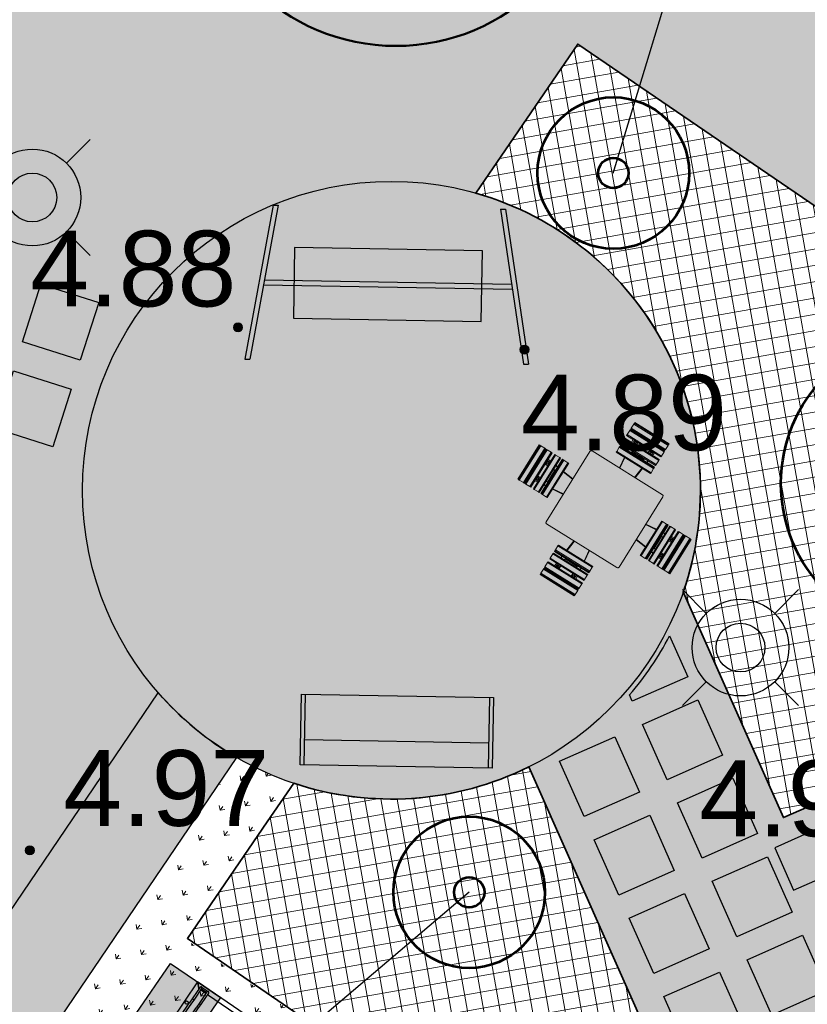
# Model space of a CAD drawing. Extents: x 5477758 to 5478338, y 5918296 to 5918505.
# Tile 54 of 135: x 5477924 to 5477932, y 5918370 to 5918379. Entities that reach past the tile are written whole.
import ezdxf
from ezdxf.enums import TextEntityAlignment as Align

# ---------------------------------------------------------------- set-up
doc = ezdxf.new("R2010")
doc.units = 0
doc.layers.get('0').update_dxf_attribs({"linetype": 'CONTINUOUS'})
for name, color, linetype in [('000_wymiarowanie ', 7, 'CONTINUOUS'), ('0_NAWIERZCHNIA MINERALNA', 43, 'CONTINUOUS'), ('0_podziały zieleni średniowysokiej i nasadzeń niskich', 7, 'CONTINUOUS'), ('0_PROJEKTOWANE ZABAWKI', 7, 'CONTINUOUS'), ('ZZ_PROJ-numeracja', 5, 'CONTINUOUS')]:
    doc.layers.add(name, color=color, linetype=linetype)
for name, color, linetype, lineweight in [('E_osw', 5, 'CONTINUOUS', 30), ('OT_Rzedna', 7, 'CONTINUOUS', 18), ('Visible (ISO)', 7, 'CONTINUOUS', 35), ('wysokosci', 7, 'CONTINUOUS', 18), ('ZZ_PROJ-drzewa', 94, 'CONTINUOUS', 50), ('ZZ_PROJ-krzewy-pojedyczne', 96, 'CONTINUOUS', 53), ('ZZ_PROJ-obrys-rabaty', 61, 'CONTINUOUS', 35), ('ZZ_PROJ-szraf-rabaty', 61, 'CONTINUOUS', 13), ('ZZ_trawnik', 62, 'CONTINUOUS', 50)]:
    doc.layers.add(name, color=color, linetype=linetype, lineweight=lineweight)
doc.styles.add('GEO-INFO', font='arial.ttf')
pattern_1 = [(10.0427, (5477912.81635, 5918360.15222), (-0.0276831, 0.15631766), []), (100.0427, (5477912.81635, 5918360.15222), (-0.15631766, -0.0276831), [])]

# ---------------------------------------------------------------- blocks, each defined once
blk = doc.blocks.new('OTRN')
at = {"linetype": 'Continuous', "lineweight": 13}
blk.add_hatch(color=0, dxfattribs=at).paths.add_polyline_path([(0, -0.091, 1), (0, 0.091, 1)])
at = {"color": 0, "linetype": 'Continuous', "lineweight": 13}
blk.add_circle((0, 0), 0.0906, dxfattribs=at)
blk = doc.blocks.new('zw$2B2E')
at = {"layer": 'Visible (ISO)', "lineweight": 9}
for p, q in [((144.01, -0.92), (144.01, -1.6)), ((184.01, -0.92), (144.01, -0.92)), ((144.01, -1.6), (144.01, -2.7)), ((184.01, -1.6), (144.01, -1.6)), ((144.01, -2.7), (184.01, -2.7)), ((144.01, -2.7), (144.01, -7.45)), ((184.01, -7.45), (144.01, -7.45)), ((144.01, -7.45), (144.01, -8.3)), ((144.01, -8.3), (184.01, -8.3)), ((144.01, -9.17), (144.01, -10.17)), ((184.01, -9.17), (144.01, -9.17)), ((150.71, -9.17), (150.62, -8.3)), ((153.01, -8.79), (153.01, -8.3)), ((153.01, -8.79), (153.01, -8.96)), ((153.01, -9.17), (153.01, -8.96)), ((157.01, -8.3), (157.01, -8.79)), ((157.01, -8.96), (157.01, -8.79)), ((157.01, -8.96), (157.01, -9.17)), ((171.01, -8.79), (171.01, -8.3)), ((171.01, -8.79), (171.01, -8.96)), ((171.01, -9.17), (171.01, -8.96)), ((175.01, -8.3), (175.01, -8.79)), ((175.01, -8.96), (175.01, -8.79)), ((175.01, -8.96), (175.01, -9.17)), ((177.31, -9.17), (177.41, -8.3)), ((184.01, -1.6), (184.01, -0.92)), ((184.01, -2.7), (184.01, -1.6)), ((184.01, -7.45), (184.01, -2.7)), ((184.01, -8.3), (184.01, -7.45)), ((184.01, -10.17), (184.01, -9.17)), ((144.01, -10.17), (184.01, -10.17)), ((144.01, -10.17), (144.01, -15.02)), ((184.01, -15.02), (144.01, -15.02)), ((144.01, -15.02), (144.01, -16.02)), ((144.01, -16.02), (184.01, -16.02)), ((144.01, -19.17), (144.01, -20.17)), ((184.01, -19.17), (144.01, -19.17)), ((151.82, -19.17), (151.47, -16.02)), ((153.01, -19.17), (153.01, -16.02)), ((157.01, -16.02), (157.01, -19.17)), ((171.01, -19.17), (171.01, -16.02)), ((175.01, -16.02), (175.01, -19.17)), ((176.56, -16.02), (176.21, -19.17)), ((184.01, -15.02), (184.01, -10.17)), ((184.01, -16.02), (184.01, -15.02)), ((184.01, -20.17), (184.01, -19.17)), ((144.01, -20.17), (184.01, -20.17)), ((144.01, -20.17), (144.01, -25.02)), ((184.01, -25.02), (144.01, -25.02)), ((144.01, -25.02), (144.01, -26.02)), ((144.01, -26.02), (184.01, -26.02)), ((144.01, -27.99), (184.01, -27.99)), ((144.01, -27.99), (144.01, -28.67)), ((144.01, -28.67), (144.01, -29.77)), ((184.01, -28.67), (144.01, -28.67)), ((152.66, -26.84), (152.57, -26.02)), ((153.01, -27.16), (152.66, -26.84)), ((152.66, -26.84), (152.79, -27.99)), ((153.01, -26.72), (153.01, -26.02)), ((153.01, -27.05), (153.01, -26.72)), ((153.01, -27.99), (153.01, -27.05)), ((157.01, -26.02), (157.01, -26.72)), ((157.01, -26.72), (157.01, -27.05)), ((157.01, -27.05), (157.01, -27.99)), ((171.01, -27.34), (157.01, -27.34)), ((171.01, -26.72), (171.01, -26.02)), ((171.01, -27.05), (171.01, -26.72)), ((171.01, -27.99), (171.01, -27.05)), ((175.01, -26.02), (175.01, -26.72)), ((175.01, -26.72), (175.01, -27.05)), ((175.37, -26.84), (175.01, -27.16)), ((175.01, -27.05), (175.01, -27.99)), ((175.24, -27.99), (175.37, -26.84)), ((175.37, -26.84), (175.46, -26.02)), ((184.01, -25.02), (184.01, -20.17)), ((184.01, -26.02), (184.01, -25.02)), ((184.01, -28.67), (184.01, -27.99)), ((184.01, -29.77), (184.01, -28.67)), ((144.01, -29.77), (144.01, -34.52)), ((144.01, -29.77), (184.01, -29.77)), ((184.01, -34.52), (144.01, -34.52)), ((144.01, -34.52), (144.01, -35.37)), ((144.01, -35.37), (184.01, -35.37)), ((153.6, -35.37), (154.89, -47.09)), ((155.39, -47.09), (154.1, -35.37)), ((173.93, -35.37), (172.64, -47.09)), ((173.14, -47.09), (174.43, -35.37)), ((184.01, -34.52), (184.01, -29.77)), ((184.01, -35.37), (184.01, -34.52)), ((121.51, -48.59), (121.51, -130.59)), ((205.01, -47.09), (123.01, -47.09)), ((206.51, -130.59), (206.51, -48.59)), ((76.03, -69.59), (75.34, -69.59)), ((75.34, -69.59), (75.34, -109.59)), ((77.13, -69.59), (76.03, -69.59)), ((76.03, -69.59), (76.03, -109.59)), ((77.13, -109.59), (77.13, -69.59)), ((81.87, -69.59), (77.13, -69.59)), ((81.87, -69.59), (81.87, -109.59)), ((82.73, -69.59), (81.87, -69.59)), ((82.73, -109.59), (82.73, -69.59)), ((83.59, -76.29), (82.73, -76.2)), ((84.59, -69.59), (83.59, -69.59)), ((83.59, -69.59), (83.59, -109.59)), ((84.59, -109.59), (84.59, -69.59)), ((89.44, -69.59), (84.59, -69.59)), ((89.44, -69.59), (89.44, -109.59)), ((90.44, -69.59), (89.44, -69.59)), ((90.44, -109.59), (90.44, -69.59)), ((90.44, -77.04), (93.59, -77.39)), ((94.59, -69.59), (93.59, -69.59)), ((93.59, -69.59), (93.59, -109.59)), ((94.59, -109.59), (94.59, -69.59)), ((99.44, -69.59), (94.59, -69.59)), ((99.44, -69.59), (99.44, -109.59)), ((100.44, -69.59), (99.44, -69.59)), ((100.44, -109.59), (100.44, -69.59)), ((103.1, -69.59), (102.41, -69.59)), ((102.41, -109.59), (102.41, -69.59)), ((104.2, -69.59), (103.1, -69.59)), ((103.1, -69.59), (103.1, -109.59)), ((108.94, -69.59), (104.2, -69.59)), ((104.2, -109.59), (104.2, -69.59)), ((109.8, -69.59), (108.94, -69.59)), ((108.94, -69.59), (108.94, -109.59)), ((109.8, -109.59), (109.8, -69.59)), ((219.09, -69.59), (218.23, -69.59)), ((218.23, -69.59), (218.23, -109.59)), ((219.09, -109.59), (219.09, -69.59)), ((223.83, -69.59), (219.09, -69.59)), ((223.83, -69.59), (223.83, -109.59)), ((224.93, -69.59), (223.83, -69.59)), ((225.62, -69.59), (224.93, -69.59)), ((224.93, -109.59), (224.93, -69.59)), ((225.62, -69.59), (225.62, -109.59)), ((228.59, -69.59), (227.59, -69.59)), ((227.59, -69.59), (227.59, -109.59)), ((233.44, -69.59), (228.59, -69.59)), ((228.59, -109.59), (228.59, -69.59)), ((234.44, -69.59), (233.44, -69.59)), ((233.44, -69.59), (233.44, -109.59)), ((234.44, -109.59), (234.44, -69.59)), ((234.44, -77.39), (237.59, -77.04)), ((238.59, -69.59), (237.59, -69.59)), ((237.59, -69.59), (237.59, -109.59)), ((243.44, -69.59), (238.59, -69.59)), ((238.59, -109.59), (238.59, -69.59)), ((244.44, -69.59), (243.44, -69.59)), ((243.44, -69.59), (243.44, -109.59)), ((244.44, -109.59), (244.44, -69.59)), ((244.44, -76.29), (245.3, -76.2)), ((246.16, -69.59), (245.3, -69.59)), ((245.3, -69.59), (245.3, -109.59)), ((250.9, -69.59), (246.16, -69.59)), ((246.16, -109.59), (246.16, -69.59)), ((252, -69.59), (250.9, -69.59)), ((250.9, -69.59), (250.9, -109.59)), ((252, -109.59), (252, -69.59)), ((252.69, -69.59), (252, -69.59)), ((252.69, -109.59), (252.69, -69.59)), ((82.73, -78.59), (83.22, -78.59)), ((83.22, -82.59), (82.73, -82.59)), ((83.38, -78.59), (83.22, -78.59)), ((83.22, -82.59), (83.38, -82.59)), ((83.38, -78.59), (83.59, -78.59)), ((83.59, -82.59), (83.38, -82.59)), ((90.44, -78.59), (93.59, -78.59)), ((93.59, -82.59), (90.44, -82.59)), ((101.27, -78.24), (100.44, -78.14)), ((100.44, -78.59), (101.14, -78.59)), ((101.14, -82.59), (100.44, -82.59)), ((101.14, -78.59), (101.48, -78.59)), ((101.48, -82.59), (101.14, -82.59)), ((102.41, -78.36), (101.27, -78.24)), ((101.27, -78.24), (101.58, -78.59)), ((101.48, -78.59), (102.41, -78.59)), ((102.41, -82.59), (101.48, -82.59)), ((101.76, -82.59), (101.76, -96.59)), ((121.51, -80.46), (109.8, -79.17)), ((109.8, -79.68), (121.51, -80.97)), ((218.23, -79.17), (206.51, -80.46)), ((206.51, -80.97), (218.23, -79.68)), ((226.76, -78.24), (225.62, -78.36)), ((225.62, -78.59), (226.55, -78.59)), ((226.55, -82.59), (225.62, -82.59)), ((226.26, -96.59), (226.26, -82.59)), ((226.44, -78.59), (226.76, -78.24)), ((226.55, -78.59), (226.88, -78.59)), ((226.88, -82.59), (226.55, -82.59)), ((226.76, -78.24), (227.59, -78.14)), ((226.88, -78.59), (227.59, -78.59)), ((227.59, -82.59), (226.88, -82.59)), ((234.44, -78.59), (237.59, -78.59)), ((237.59, -82.59), (234.44, -82.59)), ((244.44, -78.59), (244.64, -78.59)), ((244.64, -82.59), (244.44, -82.59)), ((244.81, -78.59), (244.64, -78.59)), ((244.64, -82.59), (244.81, -82.59)), ((244.81, -78.59), (245.3, -78.59)), ((245.3, -82.59), (244.81, -82.59)), ((82.73, -96.59), (83.22, -96.59)), ((83.38, -96.59), (83.22, -96.59)), ((83.38, -96.59), (83.59, -96.59)), ((90.44, -96.59), (93.59, -96.59)), ((100.44, -96.59), (101.14, -96.59)), ((101.14, -96.59), (101.48, -96.59)), ((101.48, -96.59), (102.41, -96.59)), ((225.62, -96.59), (226.55, -96.59)), ((226.55, -96.59), (226.88, -96.59)), ((226.88, -96.59), (227.59, -96.59)), ((234.44, -96.59), (237.59, -96.59)), ((244.44, -96.59), (244.64, -96.59)), ((244.81, -96.59), (244.64, -96.59)), ((244.81, -96.59), (245.3, -96.59)), ((83.22, -100.59), (82.73, -100.59)), ((83.59, -102.89), (82.73, -102.98)), ((83.22, -100.59), (83.38, -100.59)), ((83.59, -100.59), (83.38, -100.59)), ((93.59, -100.59), (90.44, -100.59)), ((93.59, -101.79), (90.44, -102.14)), ((101.14, -100.59), (100.44, -100.59)), ((101.27, -100.94), (100.44, -101.04)), ((101.48, -100.59), (101.14, -100.59)), ((101.58, -100.59), (101.27, -100.94)), ((101.27, -100.94), (102.41, -100.82)), ((102.41, -100.59), (101.48, -100.59)), ((121.51, -98.21), (109.8, -99.5)), ((109.8, -100.01), (121.51, -98.72)), ((218.23, -99.5), (206.51, -98.21)), ((206.51, -98.72), (218.23, -100.01)), ((226.55, -100.59), (225.62, -100.59)), ((225.62, -100.82), (226.76, -100.94)), ((226.76, -100.94), (226.44, -100.59)), ((226.88, -100.59), (226.55, -100.59)), ((226.76, -100.94), (227.59, -101.04)), ((227.59, -100.59), (226.88, -100.59)), ((237.59, -100.59), (234.44, -100.59)), ((237.59, -102.14), (234.44, -101.79)), ((244.64, -100.59), (244.44, -100.59)), ((244.44, -102.89), (245.3, -102.98)), ((244.64, -100.59), (244.81, -100.59)), ((245.3, -100.59), (244.81, -100.59)), ((75.34, -109.59), (76.03, -109.59)), ((76.03, -109.59), (77.13, -109.59)), ((77.13, -109.59), (81.87, -109.59)), ((81.87, -109.59), (82.73, -109.59)), ((83.59, -109.59), (84.59, -109.59)), ((84.59, -109.59), (89.44, -109.59)), ((89.44, -109.59), (90.44, -109.59)), ((93.59, -109.59), (94.59, -109.59)), ((94.59, -109.59), (99.44, -109.59)), ((99.44, -109.59), (100.44, -109.59)), ((102.41, -109.59), (103.1, -109.59)), ((103.1, -109.59), (104.2, -109.59)), ((104.2, -109.59), (108.94, -109.59)), ((108.94, -109.59), (109.8, -109.59)), ((218.23, -109.59), (219.09, -109.59)), ((219.09, -109.59), (223.83, -109.59)), ((223.83, -109.59), (224.93, -109.59)), ((224.93, -109.59), (225.62, -109.59)), ((227.59, -109.59), (228.59, -109.59)), ((228.59, -109.59), (233.44, -109.59)), ((233.44, -109.59), (234.44, -109.59)), ((237.59, -109.59), (238.59, -109.59)), ((238.59, -109.59), (243.44, -109.59)), ((243.44, -109.59), (244.44, -109.59)), ((245.3, -109.59), (246.16, -109.59)), ((246.16, -109.59), (250.9, -109.59)), ((250.9, -109.59), (252, -109.59)), ((252, -109.59), (252.69, -109.59)), ((123.01, -132.09), (205.01, -132.09)), ((154.89, -132.09), (153.6, -143.81)), ((154.1, -143.81), (155.39, -132.09)), ((172.64, -132.09), (173.93, -143.81)), ((174.43, -143.81), (173.14, -132.09)), ((144.01, -143.81), (144.01, -144.66)), ((184.01, -143.81), (144.01, -143.81)), ((144.01, -144.66), (184.01, -144.66)), ((144.01, -144.66), (144.01, -149.41)), ((184.01, -144.66), (184.01, -143.81)), ((184.01, -149.41), (184.01, -144.66)), ((184.01, -149.41), (144.01, -149.41)), ((144.01, -149.41), (144.01, -150.51)), ((144.01, -150.51), (144.01, -151.19)), ((144.01, -150.51), (184.01, -150.51)), ((184.01, -151.19), (144.01, -151.19)), ((144.01, -153.17), (144.01, -154.17)), ((184.01, -153.17), (144.01, -153.17)), ((144.01, -154.17), (144.01, -159.02)), ((144.01, -154.17), (184.01, -154.17)), ((152.66, -152.34), (152.57, -153.17)), ((152.79, -151.19), (152.66, -152.34)), ((152.66, -152.34), (153.01, -152.02)), ((153.01, -152.13), (153.01, -151.19)), ((153.01, -152.46), (153.01, -152.13)), ((153.01, -153.17), (153.01, -152.46)), ((157.01, -151.19), (157.01, -152.13)), ((157.01, -151.84), (171.01, -151.84)), ((157.01, -152.13), (157.01, -152.46)), ((157.01, -152.46), (157.01, -153.17)), ((171.01, -152.13), (171.01, -151.19)), ((171.01, -152.46), (171.01, -152.13)), ((171.01, -153.17), (171.01, -152.46)), ((175.01, -151.19), (175.01, -152.13)), ((175.01, -152.02), (175.37, -152.34)), ((175.01, -152.13), (175.01, -152.46)), ((175.01, -152.46), (175.01, -153.17)), ((175.37, -152.34), (175.24, -151.19)), ((175.37, -152.34), (175.46, -153.17)), ((184.01, -150.51), (184.01, -149.41)), ((184.01, -151.19), (184.01, -150.51)), ((184.01, -154.17), (184.01, -153.17)), ((184.01, -159.02), (184.01, -154.17)), ((184.01, -159.02), (144.01, -159.02)), ((144.01, -159.02), (144.01, -160.02)), ((144.01, -160.02), (184.01, -160.02)), ((144.01, -163.17), (144.01, -164.17)), ((184.01, -163.17), (144.01, -163.17)), ((144.01, -164.17), (144.01, -169.02)), ((144.01, -164.17), (184.01, -164.17)), ((151.47, -163.17), (151.82, -160.02)), ((153.01, -163.17), (153.01, -160.02)), ((157.01, -160.02), (157.01, -163.17)), ((171.01, -163.17), (171.01, -160.02)), ((175.01, -160.02), (175.01, -163.17)), ((176.21, -160.02), (176.56, -163.17)), ((184.01, -160.02), (184.01, -159.02)), ((184.01, -164.17), (184.01, -163.17)), ((184.01, -169.02), (184.01, -164.17)), ((184.01, -169.02), (144.01, -169.02)), ((144.01, -169.02), (144.01, -170.02)), ((144.01, -170.02), (184.01, -170.02)), ((144.01, -170.88), (144.01, -171.73)), ((184.01, -170.88), (144.01, -170.88)), ((144.01, -171.73), (144.01, -176.48)), ((144.01, -171.73), (184.01, -171.73)), ((150.71, -170.02), (150.62, -170.88)), ((153.01, -170.22), (153.01, -170.02)), ((153.01, -170.22), (153.01, -170.39)), ((153.01, -170.88), (153.01, -170.39)), ((157.01, -170.02), (157.01, -170.22)), ((157.01, -170.39), (157.01, -170.22)), ((157.01, -170.39), (157.01, -170.88)), ((171.01, -170.22), (171.01, -170.02)), ((171.01, -170.22), (171.01, -170.39)), ((171.01, -170.88), (171.01, -170.39)), ((175.01, -170.02), (175.01, -170.22)), ((175.01, -170.39), (175.01, -170.22)), ((175.01, -170.39), (175.01, -170.88)), ((177.31, -170.02), (177.41, -170.88)), ((184.01, -170.02), (184.01, -169.02)), ((184.01, -171.73), (184.01, -170.88)), ((184.01, -176.48), (184.01, -171.73)), ((184.01, -176.48), (144.01, -176.48)), ((144.01, -176.48), (144.01, -177.58)), ((144.01, -177.58), (184.01, -177.58)), ((144.01, -177.58), (144.01, -178.26)), ((144.01, -178.26), (184.01, -178.26)), ((184.01, -177.58), (184.01, -176.48)), ((184.01, -178.26), (184.01, -177.58))]:
    blk.add_line(p, q, dxfattribs=at)
for centre in [(155.01, -17.34), (173.01, -17.34), (91.76, -80.59), (236.26, -80.59), (91.76, -98.59), (236.26, -98.59), (155.01, -161.84), (173.01, -161.84)]:
    blk.add_circle(centre, 1, dxfattribs=at)
for centre, radius, start, end in [((155.01, -17.34), 0.85, 120, 180), ((155.01, -17.34), 0.85, 180, 240), ((155.01, -17.34), 0.85, 60, 120), ((155.01, -17.34), 0.85, 240, 300), ((155.01, -17.34), 0.85, 0, 60), ((155.01, -17.34), 0.85, 300, 0), ((173.01, -17.34), 0.85, 120, 180), ((173.01, -17.34), 0.85, 180, 240), ((173.01, -17.34), 0.85, 60, 120), ((173.01, -17.34), 0.85, 240, 300), ((173.01, -17.34), 0.85, 0, 60), ((173.01, -17.34), 0.85, 300, 0), ((123.01, -48.59), 1.5, 90, 180), ((205.01, -48.59), 1.5, 0, 90), ((91.76, -80.59), 0.85, 150, 210), ((91.76, -80.59), 0.85, 90, 150), ((91.76, -80.59), 0.85, 210, 270), ((91.76, -80.59), 0.85, 30, 90), ((91.76, -80.59), 0.85, 270, 330), ((91.76, -80.59), 0.85, 330, 30), ((236.26, -80.59), 0.85, 150, 210), ((236.26, -80.59), 0.85, 90, 150), ((236.26, -80.59), 0.85, 210, 270), ((236.26, -80.59), 0.85, 30, 90), ((236.26, -80.59), 0.85, 270, 330), ((236.26, -80.59), 0.85, 330, 30), ((91.76, -98.59), 0.85, 150, 210), ((91.76, -98.59), 0.85, 90, 150), ((91.76, -98.59), 0.85, 210, 270), ((91.76, -98.59), 0.85, 30, 90), ((91.76, -98.59), 0.85, 270, 330), ((91.76, -98.59), 0.85, 330, 30), ((236.26, -98.59), 0.85, 150, 210), ((236.26, -98.59), 0.85, 90, 150), ((236.26, -98.59), 0.85, 210, 270), ((236.26, -98.59), 0.85, 30, 90), ((236.26, -98.59), 0.85, 270, 330), ((236.26, -98.59), 0.85, 330, 30), ((123.01, -130.59), 1.5, 180, 270), ((205.01, -130.59), 1.5, 270, 0), ((155.01, -161.84), 0.85, 120, 180), ((155.01, -161.84), 0.85, 180, 240), ((155.01, -161.84), 0.85, 60, 120), ((155.01, -161.84), 0.85, 240, 300), ((155.01, -161.84), 0.85, 0, 60), ((155.01, -161.84), 0.85, 300, 0), ((173.01, -161.84), 0.85, 120, 180), ((173.01, -161.84), 0.85, 180, 240), ((173.01, -161.84), 0.85, 60, 120), ((173.01, -161.84), 0.85, 240, 300), ((173.01, -161.84), 0.85, 0, 60), ((173.01, -161.84), 0.85, 300, 0)]:
    blk.add_arc(centre, radius, start, end, dxfattribs=at)
for points in [[(154.16, -16.85), (154.39, -16.72), (154.59, -16.6)], [(154.16, -17.34), (154.16, -17.11), (154.16, -16.85)], [(154.16, -17.83), (154.16, -17.57), (154.16, -17.34)], [(154.59, -18.08), (154.39, -17.96), (154.16, -17.83)], [(154.59, -16.6), (154.79, -16.49), (155.01, -16.36)], [(155.01, -18.32), (154.79, -18.19), (154.59, -18.08)], [(155.01, -16.36), (155.24, -16.49), (155.44, -16.6)], [(155.44, -18.08), (155.24, -18.19), (155.01, -18.32)], [(155.44, -16.6), (155.64, -16.72), (155.86, -16.85)], [(155.86, -17.83), (155.64, -17.96), (155.44, -18.08)], [(155.86, -16.85), (155.86, -17.11), (155.86, -17.34)], [(155.86, -17.34), (155.86, -17.57), (155.86, -17.83)], [(172.16, -16.85), (172.39, -16.72), (172.59, -16.6)], [(172.16, -17.34), (172.16, -17.11), (172.16, -16.85)], [(172.16, -17.83), (172.16, -17.57), (172.16, -17.34)], [(172.59, -18.08), (172.39, -17.96), (172.16, -17.83)], [(172.59, -16.6), (172.79, -16.49), (173.01, -16.36)], [(173.01, -18.32), (172.79, -18.19), (172.59, -18.08)], [(173.01, -16.36), (173.24, -16.49), (173.44, -16.6)], [(173.44, -18.08), (173.24, -18.19), (173.01, -18.32)], [(173.44, -16.6), (173.64, -16.72), (173.86, -16.85)], [(173.86, -17.83), (173.64, -17.96), (173.44, -18.08)], [(173.86, -16.85), (173.86, -17.11), (173.86, -17.34)], [(173.86, -17.34), (173.86, -17.57), (173.86, -17.83)], [(90.78, -80.59), (90.91, -80.36), (91.03, -80.17)], [(91.03, -81.02), (90.91, -80.82), (90.78, -80.59)], [(91.03, -80.17), (91.14, -79.97), (91.27, -79.74)], [(91.27, -81.44), (91.14, -81.21), (91.03, -81.02)], [(91.27, -79.74), (91.54, -79.74), (91.76, -79.74)], [(91.76, -81.44), (91.54, -81.44), (91.27, -81.44)], [(91.76, -79.74), (91.99, -79.74), (92.25, -79.74)], [(92.25, -81.44), (91.99, -81.44), (91.76, -81.44)], [(92.25, -79.74), (92.39, -79.97), (92.5, -80.17)], [(92.5, -81.02), (92.39, -81.21), (92.25, -81.44)], [(92.5, -80.17), (92.61, -80.36), (92.75, -80.59)], [(92.75, -80.59), (92.61, -80.82), (92.5, -81.02)], [(235.28, -80.59), (235.41, -80.36), (235.53, -80.17)], [(235.53, -81.02), (235.41, -80.82), (235.28, -80.59)], [(235.53, -80.17), (235.64, -79.97), (235.77, -79.74)], [(235.77, -81.44), (235.64, -81.21), (235.53, -81.02)], [(235.77, -79.74), (236.04, -79.74), (236.26, -79.74)], [(236.26, -81.44), (236.04, -81.44), (235.77, -81.44)], [(236.26, -79.74), (236.49, -79.74), (236.75, -79.74)], [(236.75, -81.44), (236.49, -81.44), (236.26, -81.44)], [(236.75, -79.74), (236.89, -79.97), (237, -80.17)], [(237, -81.02), (236.89, -81.21), (236.75, -81.44)], [(237, -80.17), (237.11, -80.36), (237.25, -80.59)], [(237.25, -80.59), (237.11, -80.82), (237, -81.02)], [(90.78, -98.59), (90.91, -98.36), (91.03, -98.17)], [(91.03, -99.02), (90.91, -98.82), (90.78, -98.59)], [(91.03, -98.17), (91.14, -97.97), (91.27, -97.74)], [(91.27, -99.44), (91.14, -99.21), (91.03, -99.02)], [(91.27, -97.74), (91.54, -97.74), (91.76, -97.74)], [(91.76, -99.44), (91.54, -99.44), (91.27, -99.44)], [(91.76, -97.74), (91.99, -97.74), (92.25, -97.74)], [(92.25, -99.44), (91.99, -99.44), (91.76, -99.44)], [(92.25, -97.74), (92.39, -97.97), (92.5, -98.17)], [(92.5, -99.02), (92.39, -99.21), (92.25, -99.44)], [(92.5, -98.17), (92.61, -98.36), (92.75, -98.59)], [(92.75, -98.59), (92.61, -98.82), (92.5, -99.02)], [(235.28, -98.59), (235.41, -98.36), (235.53, -98.17)], [(235.53, -99.02), (235.41, -98.82), (235.28, -98.59)], [(235.53, -98.17), (235.64, -97.97), (235.77, -97.74)], [(235.77, -99.44), (235.64, -99.21), (235.53, -99.02)], [(235.77, -97.74), (236.04, -97.74), (236.26, -97.74)], [(236.26, -99.44), (236.04, -99.44), (235.77, -99.44)], [(236.26, -97.74), (236.49, -97.74), (236.75, -97.74)], [(236.75, -99.44), (236.49, -99.44), (236.26, -99.44)], [(236.75, -97.74), (236.89, -97.97), (237, -98.17)], [(237, -99.02), (236.89, -99.21), (236.75, -99.44)], [(237, -98.17), (237.11, -98.36), (237.25, -98.59)], [(237.25, -98.59), (237.11, -98.82), (237, -99.02)], [(154.16, -161.35), (154.39, -161.22), (154.59, -161.1)], [(154.16, -161.84), (154.16, -161.61), (154.16, -161.35)], [(154.16, -162.33), (154.16, -162.07), (154.16, -161.84)], [(154.59, -162.58), (154.39, -162.46), (154.16, -162.33)], [(154.59, -161.1), (154.79, -160.99), (155.01, -160.86)], [(155.01, -162.82), (154.79, -162.69), (154.59, -162.58)], [(155.01, -160.86), (155.24, -160.99), (155.44, -161.1)], [(155.44, -162.58), (155.24, -162.69), (155.01, -162.82)], [(155.44, -161.1), (155.64, -161.22), (155.86, -161.35)], [(155.86, -162.33), (155.64, -162.46), (155.44, -162.58)], [(155.86, -161.35), (155.86, -161.61), (155.86, -161.84)], [(155.86, -161.84), (155.86, -162.07), (155.86, -162.33)], [(172.16, -161.35), (172.39, -161.22), (172.59, -161.1)], [(172.16, -161.84), (172.16, -161.61), (172.16, -161.35)], [(172.16, -162.33), (172.16, -162.07), (172.16, -161.84)], [(172.59, -162.58), (172.39, -162.46), (172.16, -162.33)], [(172.59, -161.1), (172.79, -160.99), (173.01, -160.86)], [(173.01, -162.82), (172.79, -162.69), (172.59, -162.58)], [(173.01, -160.86), (173.24, -160.99), (173.44, -161.1)], [(173.44, -162.58), (173.24, -162.69), (173.01, -162.82)], [(173.44, -161.1), (173.64, -161.22), (173.86, -161.35)], [(173.86, -162.33), (173.64, -162.46), (173.44, -162.58)], [(173.86, -161.35), (173.86, -161.61), (173.86, -161.84)], [(173.86, -161.84), (173.86, -162.07), (173.86, -162.33)]]:
    blk.add_rational_spline(points, [1, 1.0379548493, 1], degree=2, dxfattribs=at)
blk = doc.blocks.new('stara ławka w nowym miejscu')
at = {"color": 0}
for p, q in [((5470779.101, 5934415.0945), (5470779.7724, 5934415.2925)), ((5470779.1123, 5934415.0561), (5470779.7837, 5934415.2541)), ((5470779.7724, 5934415.2925), (5470780.3099, 5934413.4701)), ((5470780.0588, 5934413.4378), (5470779.5439, 5934415.1834)), ((5470779.6385, 5934413.2721), (5470779.101, 5934415.0945)), ((5470780.2986, 5934413.5085), (5470779.6272, 5934413.3105)), ((5470780.3099, 5934413.4701), (5470779.6385, 5934413.2721))]:
    blk.add_line(p, q, dxfattribs=at)
blk = doc.blocks.new('zw$76AF')
at = {"color": 0}
for p, q in [((-227.13, 43.57), (-226.73, 43.17)), ((-227.13, 43.57), (-227.13, -2.43)), ((-226.73, 43.17), (-227.13, 43.57)), ((-50.93, 43.57), (-227.13, 43.57)), ((-222.53, 38.97), (-226.73, 43.17)), ((-226.73, 43.17), (-222.53, 38.97)), ((-222.23, 40.57), (-222.23, 27.97)), ((-220.03, 40.57), (-220.03, 41.37)), ((-214.03, 41.37), (-220.03, 41.37)), ((-220.03, 27.97), (-220.03, 40.57)), ((-214.03, 39.77), (-220.03, 39.77)), ((-214.03, 41.37), (-214.03, 40.57)), ((-214.03, 40.57), (-214.03, 27.97)), ((-211.83, 27.97), (-211.83, 40.57)), ((-170.23, 40.57), (-170.23, 27.97)), ((-168.03, 40.57), (-168.03, 41.37)), ((-162.03, 41.37), (-168.03, 41.37)), ((-168.03, 27.97), (-168.03, 40.57)), ((-162.03, 39.77), (-168.03, 39.77)), ((-162.03, 41.37), (-162.03, 40.57)), ((-162.03, 40.57), (-162.03, 27.97)), ((-159.83, 27.97), (-159.83, 40.57)), ((-118.23, 40.57), (-118.23, 27.97)), ((-116.03, 40.57), (-116.03, 41.37)), ((-110.03, 41.37), (-116.03, 41.37)), ((-116.03, 27.97), (-116.03, 40.57)), ((-110.03, 39.77), (-116.03, 39.77)), ((-110.03, 41.37), (-110.03, 40.57)), ((-110.03, 40.57), (-110.03, 27.97)), ((-107.83, 27.97), (-107.83, 40.57)), ((-66.23, 40.57), (-66.23, 27.97)), ((-64.03, 40.57), (-64.03, 41.37)), ((-58.03, 41.37), (-64.03, 41.37)), ((-64.03, 27.97), (-64.03, 40.57)), ((-58.03, 39.77), (-64.03, 39.77)), ((-58.03, 41.37), (-58.03, 40.57)), ((-58.03, 40.57), (-58.03, 27.97)), ((-55.83, 27.97), (-55.83, 40.57)), ((-51.33, 43.17), (-55.53, 38.97)), ((-55.53, 38.97), (-51.33, 43.17)), ((-51.33, 43.17), (-50.93, 43.57)), ((-50.93, 43.57), (-51.33, 43.17)), ((-50.93, -2.43), (-50.93, 43.57)), ((-222.53, 38.97), (-222.23, 38.67)), ((-222.23, 38.67), (-222.53, 38.97)), ((-214.03, 38.57), (-220.03, 38.57)), ((-170.23, 38.57), (-211.83, 38.57)), ((-162.03, 38.57), (-168.03, 38.57)), ((-118.23, 38.57), (-159.83, 38.57)), ((-110.03, 38.57), (-116.03, 38.57)), ((-66.23, 38.57), (-107.83, 38.57)), ((-58.03, 38.57), (-64.03, 38.57)), ((-55.83, 38.67), (-55.53, 38.97)), ((-55.53, 38.97), (-55.83, 38.67)), ((-222.23, 27.97), (-222.23, 21.67)), ((-222.23, 6.87), (-222.23, 21.67)), ((-220.03, 21.67), (-220.03, 27.97)), ((-220.03, 6.87), (-220.03, 21.67)), ((-214.03, 27.97), (-214.03, 21.67)), ((-214.03, 6.87), (-214.03, 21.67)), ((-211.83, 21.67), (-211.83, 27.97)), ((-211.83, 6.87), (-211.83, 21.67)), ((-170.23, 27.97), (-170.23, 21.67)), ((-170.23, 6.87), (-170.23, 21.67)), ((-168.03, 21.67), (-168.03, 27.97)), ((-168.03, 6.87), (-168.03, 21.67)), ((-162.03, 27.97), (-162.03, 21.67)), ((-162.03, 6.87), (-162.03, 21.67)), ((-159.83, 21.67), (-159.83, 27.97)), ((-159.83, 6.87), (-159.83, 21.67)), ((-118.23, 27.97), (-118.23, 21.67)), ((-118.23, 6.87), (-118.23, 21.67)), ((-116.03, 21.67), (-116.03, 27.97)), ((-116.03, 6.87), (-116.03, 21.67)), ((-110.03, 27.97), (-110.03, 21.67)), ((-110.03, 6.87), (-110.03, 21.67)), ((-107.83, 21.67), (-107.83, 27.97)), ((-107.83, 6.87), (-107.83, 21.67)), ((-66.23, 27.97), (-66.23, 21.67)), ((-66.23, 6.87), (-66.23, 21.67)), ((-64.03, 21.67), (-64.03, 27.97)), ((-64.03, 6.87), (-64.03, 21.67)), ((-58.03, 27.97), (-58.03, 21.67)), ((-58.03, 6.87), (-58.03, 21.67)), ((-55.83, 21.67), (-55.83, 27.97)), ((-55.83, 6.87), (-55.83, 21.67)), ((-226.73, -2.03), (-222.53, 2.17)), ((-222.53, 2.17), (-226.73, -2.03)), ((-222.23, 2.47), (-222.53, 2.17)), ((-222.53, 2.17), (-222.23, 2.47)), ((-222.23, 6.87), (-222.23, 0.57)), ((-220.03, 0.57), (-220.03, 6.87)), ((-220.03, 2.57), (-214.03, 2.57)), ((-214.03, 1.37), (-220.03, 1.37)), ((-220.03, -0.23), (-220.03, 0.57)), ((-214.03, 6.87), (-214.03, 0.57)), ((-214.03, 0.57), (-214.03, -0.23)), ((-211.83, 0.57), (-211.83, 6.87)), ((-211.83, 2.57), (-170.23, 2.57)), ((-170.23, 6.87), (-170.23, 0.57)), ((-168.03, 0.57), (-168.03, 6.87)), ((-168.03, 2.57), (-162.03, 2.57)), ((-162.03, 1.37), (-168.03, 1.37)), ((-168.03, -0.23), (-168.03, 0.57)), ((-162.03, 6.87), (-162.03, 0.57)), ((-162.03, 0.57), (-162.03, -0.23)), ((-159.83, 0.57), (-159.83, 6.87)), ((-159.83, 2.57), (-118.23, 2.57)), ((-118.23, 6.87), (-118.23, 0.57)), ((-116.03, 0.57), (-116.03, 6.87)), ((-116.03, 2.57), (-110.03, 2.57)), ((-110.03, 1.37), (-116.03, 1.37)), ((-116.03, -0.23), (-116.03, 0.57)), ((-110.03, 6.87), (-110.03, 0.57)), ((-110.03, 0.57), (-110.03, -0.23)), ((-107.83, 0.57), (-107.83, 6.87)), ((-107.83, 2.57), (-66.23, 2.57)), ((-66.23, 6.87), (-66.23, 0.57)), ((-64.03, 0.57), (-64.03, 6.87)), ((-64.03, 2.57), (-58.03, 2.57)), ((-58.03, 1.37), (-64.03, 1.37)), ((-64.03, -0.23), (-64.03, 0.57)), ((-58.03, 6.87), (-58.03, 0.57)), ((-58.03, 0.57), (-58.03, -0.23)), ((-55.83, 0.57), (-55.83, 6.87)), ((-55.53, 2.17), (-55.83, 2.47)), ((-55.83, 2.47), (-55.53, 2.17)), ((-55.53, 2.17), (-51.33, -2.03)), ((-51.33, -2.03), (-55.53, 2.17)), ((-226.73, -2.03), (-227.13, -2.43)), ((-227.13, -2.43), (-226.73, -2.03)), ((-227.13, -2.43), (-50.93, -2.43)), ((-214.03, -0.23), (-220.03, -0.23)), ((-162.03, -0.23), (-168.03, -0.23)), ((-110.03, -0.23), (-116.03, -0.23)), ((-58.03, -0.23), (-64.03, -0.23)), ((-50.93, -2.43), (-51.33, -2.03)), ((-51.33, -2.03), (-50.93, -2.43))]:
    blk.add_line(p, q, dxfattribs=at)
for centre in [(-224.63, 20.57), (-53.43, 20.57)]:
    blk.add_circle(centre, 1.6, dxfattribs=at)
for centre, start, end in [((-221.13, 40.57), 0, 180), ((-212.93, 40.57), 0, 180), ((-169.13, 40.57), 0, 180), ((-160.93, 40.57), 0, 180), ((-117.13, 40.57), 0, 180), ((-108.93, 40.57), 0, 180), ((-65.13, 40.57), 0, 180), ((-56.93, 40.57), 0, 180), ((-221.13, 27.97), 180, 0), ((-212.93, 27.97), 180, 0), ((-169.13, 27.97), 180, 0), ((-160.93, 27.97), 180, 0), ((-117.13, 27.97), 180, 0), ((-108.93, 27.97), 180, 0), ((-65.13, 27.97), 180, 0), ((-56.93, 27.97), 180, 0), ((-221.13, 0.57), 180, 0), ((-212.93, 0.57), 180, 0), ((-169.13, 0.57), 180, 0), ((-160.93, 0.57), 180, 0), ((-117.13, 0.57), 180, 0), ((-108.93, 0.57), 180, 0), ((-65.13, 0.57), 180, 0), ((-56.93, 0.57), 180, 0)]:
    blk.add_arc(centre, 1.1, start, end, dxfattribs=at)
blk = doc.blocks.new('zw$6B5E')
at = {"layer": 'E_osw', "color": 5}
for p, q in [((0.363, 0.0406), (0.1284, 0.2753)), ((1.0402, 0.0406), (1.2749, 0.2753)), ((0.363, -0.6366), (0.1284, -0.8712)), ((1.0402, -0.6366), (1.2749, -0.8712))]:
    blk.add_line(p, q, dxfattribs=at)
for radius in [0.4788, 0.2415]:
    blk.add_circle((0.7016, -0.298), radius, dxfattribs=at)
blk = doc.blocks.new('D4')
at = {"layer": 'ZZ_PROJ-drzewa'}
for p, q in [((0, -0.5), (0, 0.5)), ((0.5, 0), (-0.5, 0))]:
    blk.add_line(p, q, dxfattribs=at)
blk.add_circle((0, 0), 2, dxfattribs=at)
blk = doc.blocks.new('ławko-huśtawka_mk')
at = {"layer": '0_PROJEKTOWANE ZABAWKI'}
for points in [[(5469763.2766, 5921607.0509), (5469763.0216, 5921608.5809)], [(5469763.0216, 5921608.5809), (5469763.0723, 5921608.5809)], [(5469763.3273, 5921607.0509), (5469763.0723, 5921608.5809)], [(5469765.526, 5921607.0509), (5469765.781, 5921608.5809)], [(5469765.5766, 5921607.0509), (5469765.8316, 5921608.5809)], [(5469765.781, 5921608.5809), (5469765.8316, 5921608.5809)], [(5469763.4966, 5921608.1659), (5469765.3566, 5921608.1659), (5469765.3566, 5921607.4659), (5469763.4966, 5921607.4659), (5469763.4966, 5921608.1659)], [(5469763.1957, 5921607.8409), (5469765.6576, 5921607.8409)], [(5469763.204, 5921607.7909), (5469765.6493, 5921607.7909)], [(5469763.2766, 5921607.0509), (5469763.3273, 5921607.0509)], [(5469765.526, 5921607.0509), (5469765.5766, 5921607.0509)]]:
    blk.add_lwpolyline(points, dxfattribs=at)

msp = doc.modelspace()

# ---------------------------------------------------------------- hatches: boundary and pattern name
at = {"lineweight": 0}
for points in [[(5477925.0705, 5918376.5924), (5477924.8888, 5918376.0206), (5477924.317, 5918376.2023), (5477924.4987, 5918376.7741)], [(5477924.798, 5918375.7347), (5477924.6163, 5918375.1628), (5477924.0444, 5918375.3445), (5477924.2261, 5918375.9164)], [(5477930.7214, 5918373.2902), (5477930.9006, 5918372.8865), (5477930.3523, 5918372.643), (5477930.3244, 5918372.7058, 0.057017)], [(5477930.4537, 5918372.4145), (5477931.0021, 5918372.658), (5477931.2456, 5918372.1096), (5477930.6972, 5918371.8661)], [(5477929.6312, 5918372.0493), (5477930.1795, 5918372.2927), (5477930.423, 5918371.7444), (5477929.8747, 5918371.5009)], [(5477930.7987, 5918371.6376), (5477931.347, 5918371.8811), (5477931.5905, 5918371.3327), (5477931.0422, 5918371.0892)], [(5477929.9761, 5918371.2724), (5477930.5245, 5918371.5159), (5477930.768, 5918370.9675), (5477930.2196, 5918370.724)], [(5477931.1436, 5918370.8608), (5477931.692, 5918371.1042), (5477931.9355, 5918370.5559), (5477931.3871, 5918370.3124)], [(5477930.3211, 5918370.4955), (5477930.8694, 5918370.739), (5477931.1129, 5918370.1906), (5477930.5645, 5918369.9472)], [(5477931.4886, 5918370.0839), (5477932.0369, 5918370.3274), (5477932.2804, 5918369.779), (5477931.732, 5918369.5355)], [(5477925.7801, 5918370.0483), (5477926.2757, 5918369.7101), (5477925.9375, 5918369.2145), (5477925.4419, 5918369.5527)], [(5477930.666, 5918369.7187), (5477931.2144, 5918369.9622), (5477931.4579, 5918369.4138), (5477930.9095, 5918369.1703)]]:
    msp.add_hatch(color=254, dxfattribs=at).paths.add_polyline_path(points)
at = {"layer": '0_NAWIERZCHNIA MINERALNA', "transparency": 33554636}
for points in [[(5477931.0265, 5918374.733, 1), (5477924.9106, 5918374.733, 1)], [(5477925.6597, 5918372.7279, 0.082685), (5477926.434, 5918372.0879), (5477923.8789, 5918368.3191), (5477923.0528, 5918368.8827)]]:
    msp.add_hatch(color=256, dxfattribs=at).paths.add_polyline_path(points)
at = {"layer": 'ZZ_PROJ-szraf-rabaty'}
h = msp.add_hatch(dxfattribs=at)
h.set_pattern_fill('ANSI37', color=256, scale=0.05)
h.set_pattern_definition(pattern_1)
edge = h.paths.add_edge_path()
edge.add_line((5477933.6928, 5918372.2933), (5477931.8478, 5918371.4925))
edge.add_line((5477931.8478, 5918371.4925), (5477930.856, 5918373.7262))
edge.add_arc((5477927.9686, 5918374.733), 3.058, 340.77791, 74.13018)
edge.add_line((5477928.8048, 5918377.6744), (5477929.8115, 5918379.1497))
edge.add_line((5477929.8115, 5918379.1497), (5477935.5173, 5918375.2561))
edge.add_line((5477935.5173, 5918375.2561), (5477933.6928, 5918372.2933))
h = msp.add_hatch(dxfattribs=at)
h.set_pattern_fill('ANSI37', color=256, scale=0.05)
h.set_pattern_definition(pattern_1)
edge = h.paths.add_edge_path()
edge.add_line((5477930.3995, 5918367.2375), (5477925.9492, 5918370.2961))
edge.add_line((5477925.9492, 5918370.2961), (5477926.7373, 5918371.4511))
edge.add_line((5477926.7373, 5918371.4511), (5477927.0022, 5918371.8317))
edge.add_arc((5477927.9686, 5918374.733), 3.058, 251.57794, 296.38734)
edge.add_line((5477929.3276, 5918371.9936), (5477931.0295, 5918368.1608))
edge.add_line((5477931.0295, 5918368.1608), (5477930.3995, 5918367.2375))
at = {"layer": 'ZZ_trawnik', "lineweight": 13}
h = msp.add_hatch(dxfattribs=at)
h.set_pattern_fill('GRASS', color=256, scale=0.01)
h.set_pattern_definition([(55.0427, (5477912.81635, 5918360.15222), (-0.0442929, 0.25010825), [0.047625, -0.3115852]), (10.0427, (5477912.81635, 5918360.15222), (-0.044293, 0.2501082), [0.047625, -0.206375]), (100.0427, (5477912.81635, 5918360.15222), (-0.2501082, -0.044293), [0.047625, -0.206375])])
edge = h.paths.add_edge_path()
edge.add_line((5477923.179, 5918387.5244), (5477922.5648, 5918387.9716))
edge.add_line((5477922.5648, 5918387.9716), (5477913.3053, 5918381.3774))
edge.add_line((5477913.3053, 5918381.3774), (5477914.71, 5918380.0224))
edge.add_line((5477914.71, 5918380.0224), (5477915.4746, 5918378.7593))
edge.add_line((5477915.4746, 5918378.7593), (5477917.7614, 5918373.3403))
edge.add_line((5477917.7614, 5918373.3403), (5477918.7553, 5918371.9163))
edge.add_line((5477918.7553, 5918371.9163), (5477919.712, 5918371.1624))
edge.add_line((5477919.712, 5918371.1624), (5477923.041, 5918368.8652))
edge.add_line((5477923.041, 5918368.8652), (5477924.3563, 5918370.8053))
edge.add_line((5477924.3563, 5918370.8053), (5477924.602, 5918371.1678))
edge.add_line((5477924.602, 5918371.1678), (5477925.6597, 5918372.7279))
edge.add_arc((5477927.9596, 5918374.7326), 3.051, 143.27059, 221.0771, ccw=False)
edge.add_arc((5477927.9686, 5918374.733), 3.058, 74.13018, 143.37585, ccw=False)
edge.add_line((5477928.8048, 5918377.6744), (5477929.8115, 5918379.1497))
edge.add_line((5477929.8115, 5918379.1497), (5477935.5173, 5918375.2561))
edge.add_line((5477935.5173, 5918375.2561), (5477939.0149, 5918373.1208))
edge.add_line((5477939.0149, 5918373.1208), (5477937.1621, 5918370.1295))
edge.add_line((5477937.1621, 5918370.1295), (5477934.3101, 5918365.947))
edge.add_line((5477934.3101, 5918365.947), (5477932.9029, 5918369.1163))
edge.add_line((5477932.9029, 5918369.1163), (5477936.322, 5918370.6345))
edge.add_line((5477936.322, 5918370.6345), (5477933.675, 5918372.264))
edge.add_line((5477933.675, 5918372.264), (5477933.693, 5918372.2934))
edge.add_line((5477933.693, 5918372.2934), (5477931.848, 5918371.4926))
edge.add_line((5477931.848, 5918371.4926), (5477930.856, 5918373.7262))
edge.add_arc((5477927.9686, 5918374.733), 3.058, 296.38734, 340.77791, ccw=False)
edge.add_line((5477929.3276, 5918371.9936), (5477932.919, 5918363.9052))
edge.add_line((5477932.919, 5918363.9052), (5477932.0884, 5918362.7171))
edge.add_line((5477932.0884, 5918362.7171), (5477940.6189, 5918356.8961))
edge.add_line((5477940.6189, 5918356.8961), (5477943.8699, 5918372.3274))
edge.add_line((5477943.8699, 5918372.3274), (5477938.8106, 5918375.8143))
edge.add_line((5477938.8106, 5918375.8143), (5477939.3558, 5918376.8641))
edge.add_line((5477939.3558, 5918376.8641), (5477927.8258, 5918384.0864))
edge.add_line((5477927.8258, 5918384.0864), (5477926.9487, 5918383.2749))
edge.add_line((5477926.9487, 5918383.2749), (5477923.761, 5918385.3017))
edge.add_line((5477923.761, 5918385.3017), (5477923.6805, 5918385.3467))
edge.add_line((5477923.6805, 5918385.3467), (5477923.5129, 5918385.0468))
edge.add_line((5477923.5129, 5918385.0468), (5477922.2035, 5918385.7785))
edge.add_line((5477922.2035, 5918385.7785), (5477923.179, 5918387.5244))
edge = h.paths.add_edge_path(flags=16)
edge.add_arc((5477928.0121, 5918381.1318), 0.5, 0, 360)
edge = h.paths.add_edge_path(flags=16)
edge.add_arc((5477922.1388, 5918372.7306), 0.5, 0, 360)
h = msp.add_hatch(dxfattribs=at)
h.set_pattern_fill('GRASS', color=256, scale=0.01)
h.set_pattern_definition([(55.0427, (5477912.81635, 5918360.15222), (-0.044293, 0.2501082), [0.047625, -0.3115852]), (10.0427, (5477912.81635, 5918360.15222), (-0.044293, 0.2501082), [0.047625, -0.206375]), (100.0427, (5477912.81635, 5918360.15222), (-0.2501082, -0.044293), [0.047625, -0.206375])])
edge = h.paths.add_edge_path()
edge.add_line((5477926.434, 5918372.0879), (5477923.8789, 5918368.3191))
edge.add_line((5477923.8789, 5918368.3191), (5477928.8314, 5918364.9396))
edge.add_line((5477928.8314, 5918364.9396), (5477930.3995, 5918367.2375))
edge.add_line((5477930.3995, 5918367.2375), (5477925.939, 5918370.2812))
edge.add_line((5477925.939, 5918370.2812), (5477927.0022, 5918371.8317))
edge.add_arc((5477927.9686, 5918374.733), 3.058, 239.87886, 251.57794, ccw=False)

# ---------------------------------------------------------------- linework, layer by layer
for points in [[(5477925.0705, 5918376.5924), (5477924.8888, 5918376.0206), (5477924.317, 5918376.2023), (5477924.4987, 5918376.7741), (5477925.0705, 5918376.5924)], [(5477924.798, 5918375.7347), (5477924.6163, 5918375.1628), (5477924.0444, 5918375.3445), (5477924.2261, 5918375.9164), (5477924.798, 5918375.7347)], [(5477930.4537, 5918372.4145), (5477931.0021, 5918372.658), (5477931.2456, 5918372.1096), (5477930.6972, 5918371.8661), (5477930.4537, 5918372.4145)], [(5477929.6312, 5918372.0493), (5477930.1795, 5918372.2927), (5477930.423, 5918371.7444), (5477929.8747, 5918371.5009), (5477929.6312, 5918372.0493)], [(5477930.7987, 5918371.6376), (5477931.347, 5918371.8811), (5477931.5905, 5918371.3327), (5477931.0422, 5918371.0892), (5477930.7987, 5918371.6376)], [(5477929.9761, 5918371.2724), (5477930.5245, 5918371.5159), (5477930.768, 5918370.9675), (5477930.2196, 5918370.724), (5477929.9761, 5918371.2724)], [(5477931.1436, 5918370.8608), (5477931.692, 5918371.1042), (5477931.9355, 5918370.5559), (5477931.3871, 5918370.3124), (5477931.1436, 5918370.8608)], [(5477930.3211, 5918370.4955), (5477930.8694, 5918370.739), (5477931.1129, 5918370.1906), (5477930.5645, 5918369.9472), (5477930.3211, 5918370.4955)], [(5477931.4886, 5918370.0839), (5477932.0369, 5918370.3274), (5477932.2804, 5918369.779), (5477931.732, 5918369.5355), (5477931.4886, 5918370.0839)], [(5477925.7801, 5918370.0483), (5477926.2757, 5918369.7101), (5477925.9375, 5918369.2145), (5477925.4419, 5918369.5527), (5477925.7801, 5918370.0483)], [(5477930.666, 5918369.7187), (5477931.2144, 5918369.9622), (5477931.4579, 5918369.4138), (5477930.9095, 5918369.1703), (5477930.666, 5918369.7187)]]:
    msp.add_lwpolyline(points)
at = {"lineweight": -2}
msp.add_lwpolyline([(5477930.7214, 5918373.2902), (5477930.9006, 5918372.8865), (5477930.3523, 5918372.643), (5477930.3244, 5918372.7058, 0.057017), (5477930.7214, 5918373.2902)], format="xyb", dxfattribs=at)
at = {"layer": '0_podziały zieleni średniowysokiej i nasadzeń niskich'}
msp.add_lwpolyline([(5477925.6597, 5918372.7279, 0.082685), (5477926.434, 5918372.0879), (5477923.8789, 5918368.3191), (5477923.0528, 5918368.8827), (5477925.6597, 5918372.7279)], format="xyb", dxfattribs=at)
msp.add_circle((5477927.9686, 5918374.733), 3.058, dxfattribs=at)
at = {"layer": '0_PROJEKTOWANE ZABAWKI'}
msp.add_lwpolyline([(5477932.3695, 5918370.9583), (5477932.1828, 5918371.3788), (5477931.7624, 5918371.1921), (5477931.9491, 5918370.7717), (5477932.3695, 5918370.9583)], dxfattribs=at)
at = {"layer": 'ZZ_PROJ-krzewy-pojedyczne'}
for centre, radius in [((5477930.1643, 5918377.8738), 0.75), ((5477930.1643, 5918377.8738), 0.15), ((5477933.3236, 5918374.8), 1.5), ((5477928.7378, 5918370.7518), 0.75), ((5477928.7378, 5918370.7518), 0.15)]:
    msp.add_circle(centre, radius, dxfattribs=at)
at = {"layer": 'ZZ_PROJ-numeracja', "flags": 128}
for points in [[(5477930.1643, 5918377.8738), (5477931.7019, 5918382.9315), (5477930.173, 5918384.0004)], [(5477928.7378, 5918370.7518), (5477921.6664, 5918364.7417), (5477919.0625, 5918366.5622)]]:
    msp.add_lwpolyline(points, dxfattribs=at)
at = {"layer": 'ZZ_PROJ-obrys-rabaty'}
msp.add_lwpolyline([(5477933.6928, 5918372.2933), (5477931.8478, 5918371.4925), (5477930.856, 5918373.7262, 0.431456), (5477928.8048, 5918377.6744), (5477929.8115, 5918379.1497), (5477935.5173, 5918375.2561), (5477933.6928, 5918372.2933), (5477933.6928, 5918372.2933)], format="xyb", dxfattribs=at)
msp.add_lwpolyline([(5477930.3995, 5918367.2375), (5477925.9492, 5918370.2961), (5477926.7373, 5918371.4511), (5477927.0022, 5918371.8317, 0.198048), (5477929.3276, 5918371.9936), (5477931.0295, 5918368.1608)], format="xyb", close=True, dxfattribs=at)

# ---------------------------------------------------------------- block references
at = {"layer": '000_wymiarowanie ', "color": 1, "lineweight": 30, "xscale": -1, "rotation": 178.9774547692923}
msp.add_blockref('ławko-huśtawka_mk', (114710.593, 11936654.0791), dxfattribs=at)
at = {"layer": '0_PROJEKTOWANE ZABAWKI', "color": 1, "lineweight": 0, "xscale": 0.009999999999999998, "yscale": 0.009999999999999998, "zscale": 0.009999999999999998, "rotation": 328.095106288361}
msp.add_blockref('zw$2B2E', (5477929.1583, 5918376.1718), dxfattribs=at)
at = {"layer": '0_PROJEKTOWANE ZABAWKI', "rotation": 252.5503954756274}
msp.add_blockref('stara ławka w nowym miejscu', (1457114.4615, 12916926.6106), dxfattribs=at)
msp.add_blockref('stara ławka w nowym miejscu', (1457114.4615, 12916926.6106), dxfattribs=at)
at = {"layer": '0_PROJEKTOWANE ZABAWKI', "xscale": 0.01, "yscale": 0.01, "zscale": 0.01, "rotation": 325.6914742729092}
msp.add_blockref('zw$76AF', (5477927.6805, 5918368.2241), dxfattribs=at)
at = {"layer": 'E_osw'}
for p in [(5477923.7128, 5918377.9293), (5477930.7215, 5918373.4732)]:
    msp.add_blockref('zw$6B5E', p, dxfattribs=at)
at = {"layer": 'OT_Rzedna', "color": 7, "linetype": 'Continuous', "xscale": 0.5, "yscale": 0.5, "zscale": 0.5}
for p in [(5477926.4495, 5918376.3457), (5477929.285, 5918376.125), (5477924.389, 5918371.167)]:
    msp.add_blockref('OTRN', p, dxfattribs=at)
at = {"layer": 'ZZ_PROJ-drzewa', "lineweight": 30, "rotation": 325.0426754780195}
for p in [(5477928.0121, 5918381.1318), (5477922.1388, 5918372.7306)]:
    msp.add_blockref('D4', p, dxfattribs=at)

# ---------------------------------------------------------------- texts
at = {"layer": 'wysokosci', "color": 7, "style": 'GEO-INFO'}
for s, p in [('4.88', (5477924.394, 5918377.3025)), ('4.89', (5477929.2502, 5918375.877)), ('4.97', (5477924.72, 5918372.16)), ('4.94', (5477931.0161, 5918372.0574))]:
    msp.add_text(s, height=0.75, dxfattribs=at).set_placement(p, align=Align.TOP_LEFT)

doc.saveas('drawing.dxf')
